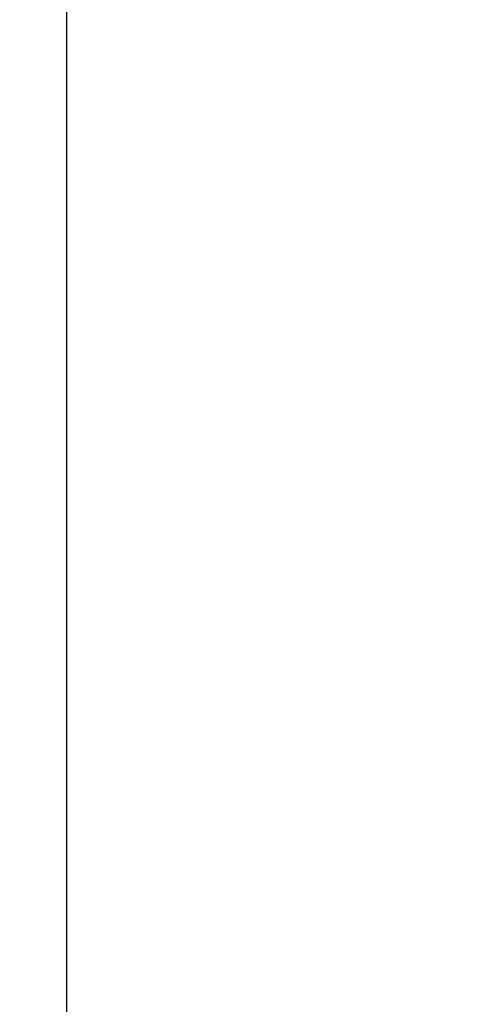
# Model space of a CAD drawing. Header units: millimetres. Extents: x 3515 to 4529, y 13642 to 14292.
# Tile 5 of 96: x 3669 to 3688, y 13898 to 13939. Entities that reach past the tile are written whole.
import ezdxf

# ---------------------------------------------------------------- set-up
doc = ezdxf.new("R2010")
doc.units = ezdxf.units.MM
doc.header["$LTSCALE"] = 10
doc.layers.get('Defpoints').update_dxf_attribs({"color": 1})
doc.layers.add('PS_DIM', color=4, linetype='Continuous', lineweight=13)
doc.styles.add('simplex', font='simplex.shx', dxfattribs={"width": 0.75})
doc.dimstyles.new('1_10_GŁ_DS1-LS10', dxfattribs={"dimtxt": 2, "dimasz": 2, "dimexe": 2, "dimexo": 5, "dimgap": 1, "dimtad": 1, "dimjust": 4, "dimdec": 0, "dimlfac": 10, "dimtxsty": 'simplex', "dimblk1": 'NONE', "dimsah": 1, "dimcen": 2, "dimclrd": 256, "dimclre": 256, "dimclrt": 3, "dimadec": 1, "dimazin": 0, "dimtfac": 1, "dimtdec": 0, "dimtmove": 2, "dimatfit": 3, "dimfxl": 1, "dimarcsym": 0})

# ---------------------------------------------------------------- blocks, each defined once
blk = doc.blocks.new('*D45')
at = {"layer": 'Defpoints', "color": 0, "transparency": 16777216}
for p in [(3670.746, 13967.355), (3701.958, 13967.355), (3708.664, 13714.81)]:
    blk.add_point(p, dxfattribs=at)
at = {"layer": 'PS_DIM', "lineweight": -2, "transparency": 16777216}
for p, q in [((3696.958, 13967.355), (3668.746, 13967.355)), ((3670.746, 13714.81), (3670.746, 13965.355)), ((3703.664, 13714.81), (3668.746, 13714.81))]:
    blk.add_line(p, q, dxfattribs=at)
at = {"layer": 'PS_DIM', "transparency": 16777216}
blk.add_solid([(3670.412, 13965.355), (3671.079, 13965.355), (3670.746, 13967.355)], dxfattribs=at)
at = {"layer": 'PS_DIM', "color": 3, "transparency": 16777216, "insert": (3674.409, 13969.375), "char_height": 2, "attachment_point": 5, "rotation": 0.0573, "style": 'simplex'}
blk.add_mtext('4420', dxfattribs=at)
blk = doc.blocks.new('_None')

msp = doc.modelspace()

# ---------------------------------------------------------------- dimensions: what is measured, and where the dimension line sits
at = {"layer": 'PS_DIM'}
dim = msp.add_linear_dim(base=(3670.746, 13967.355), p1=(3708.664, 13714.81), p2=(3701.958, 13967.355), angle=90, text='4420', dimstyle='1_10_GŁ_DS1-LS10', dxfattribs=at)
dim.commit()
dim.dimension.update_dxf_attribs({"geometry": '*D45', "text_midpoint": (3674.409, 13969.375), "dimtype": 128, "text_rotation": 0.0573})

doc.saveas('drawing.dxf')
